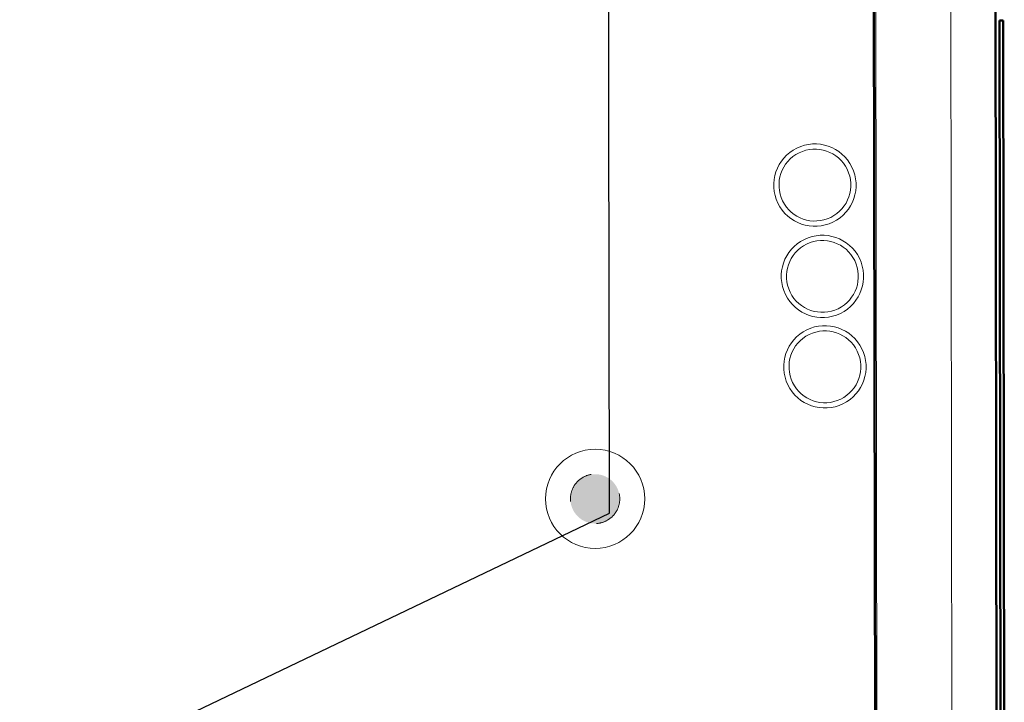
# Model space of a CAD drawing. Header units: millimetres. Extents: x -197461 to 862495, y -970068 to 63888.
# Tile 193 of 205: x -99630 to -96999, y -153449 to -151626. Entities that reach past the tile are written whole.
import ezdxf

# ---------------------------------------------------------------- set-up
doc = ezdxf.new("R2010")
doc.units = ezdxf.units.MM
doc.linetypes.add('KL', pattern=[4, 2, -2])
doc.layers.add('A-Wall', color=252, linetype='CONTINUOUS', lineweight=0)
doc.layers.add('M-HVAC-CDFF', color=50, linetype='CONTINUOUS', lineweight=5)
doc.layers.add('UAS', color=240, linetype='CONTINUOUS')

# ---------------------------------------------------------------- blocks, each defined once
blk = doc.blocks.new('Swegon_AB_LOCKZONE_Bb_ALSd-_RO_RFA_2018_LevelBased - LOCKZONE Bb 100-RO_ALSd 80-100-2486362-Pirmā stāva plāns uz atzīmes 0_000 M1-150')
at = {"layer": 'M-HVAC-CDFF', "color": 252}
for radius, start, end in [(110, 360, 180), (96, 360, 180), (110, 180, 360), (96, 180, 360)]:
    blk.add_arc((0, 0), radius, start, end, dxfattribs=at)

msp = doc.modelspace()

# ---------------------------------------------------------------- hatches: boundary and pattern name
at = {"layer": 'A-Wall', "true_color": 0x636466}
h = msp.add_hatch(color=251, dxfattribs=at)
h.paths.add_polyline_path([(-97330.17246, -159830.34223), (-97343.50064, -150605.81749), (-97348.49712, -150608.25718), (-97335.16894, -159832.78193)], flags=0)
h.paths.add_polyline_path([(-97344.15941, -150149.87353), (-97351.05914, -145374.52377), (-97356.05562, -145376.96346), (-97349.15589, -150152.31322)], flags=0)
at = {"layer": 'UAS'}
h = msp.add_hatch(color=1, dxfattribs=at)
h.paths.add_polyline_path([(-98092.39918, -152905.69523), (-98121.56472, -152846.53843, 0.2855923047), (-98158.35489, -152905.69523, 0.5262828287), (-98068.73242, -152967.25853)])
h.paths.add_polyline_path([(-98093.01049, -152904.4553), (-98092.89859, -152904.39613), (-98068.73242, -152967.25853, 0.3103731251), (-98026.44347, -152905.69523, 0.5557031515), (-98121.56472, -152846.53843)])

# ---------------------------------------------------------------- linework, layer by layer
at = {"layer": 'A-Wall', "color": 251, "lineweight": 50, "true_color": 0x636466}
for p, q in [((-97009.72128, -160142.37852), (-97034.73747, -142828.49813)), ((-97348.49712, -150608.25718), (-97335.17697, -159827.22163)), ((-97002.02391, -151627.85278), (-97012.0239, -151627.86722)), ((-97012.0239, -151627.86722), (-97008.87298, -153808.71685)), ((-97002.02391, -151627.85278), (-96998.87299, -153808.7024))]:
    msp.add_line(p, q, dxfattribs=at)
at = {"layer": 'A-Wall', "color": 251, "lineweight": 5, "true_color": 0x636466}
for p, q in [((-97130.32129, -159727.19424), (-97143.64143, -150508.22979)), ((-97143.64143, -150508.22979), (-97130.32129, -159727.19424)), ((-97343.50064, -150605.81749), (-97330.17246, -159830.34223))]:
    msp.add_line(p, q, dxfattribs=at)
at = {"layer": 'UAS', "color": 1}
msp.add_lwpolyline([(-121739.85666, -168484.95527), (-100898.63859, -158216.56642), (-102330.94483, -154990.3193), (-98053.45881, -152943.70094), (-98077.33694, -138516.96076)], dxfattribs=at)
at = {"layer": 'UAS', "color": 1, "linetype": 'ByBlock', "lineweight": 18, "ltscale": 50}
msp.add_circle((-98092.34717, -152905.66772), 132.47566, dxfattribs=at)
at = {"layer": 'UAS', "color": 1, "linetype": 'KL', "lineweight": 18, "ltscale": 50}
msp.add_circle((-98092.39918, -152905.69523), 65.95571, dxfattribs=at)

# ---------------------------------------------------------------- block references
at = {"layer": 'M-HVAC-CDFF', "color": 251, "true_color": 0x636466, "rotation": 26.02731377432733}
for p in [(-97504.99287, -152067.63537), (-97484.95809, -152311.48429), (-97478.2763, -152553.06192)]:
    msp.add_blockref('Swegon_AB_LOCKZONE_Bb_ALSd-_RO_RFA_2018_LevelBased - LOCKZONE Bb 100-RO_ALSd 80-100-2486362-Pirmā stāva plāns uz atzīmes 0_000 M1-150', p, dxfattribs=at)

doc.saveas('drawing.dxf')
